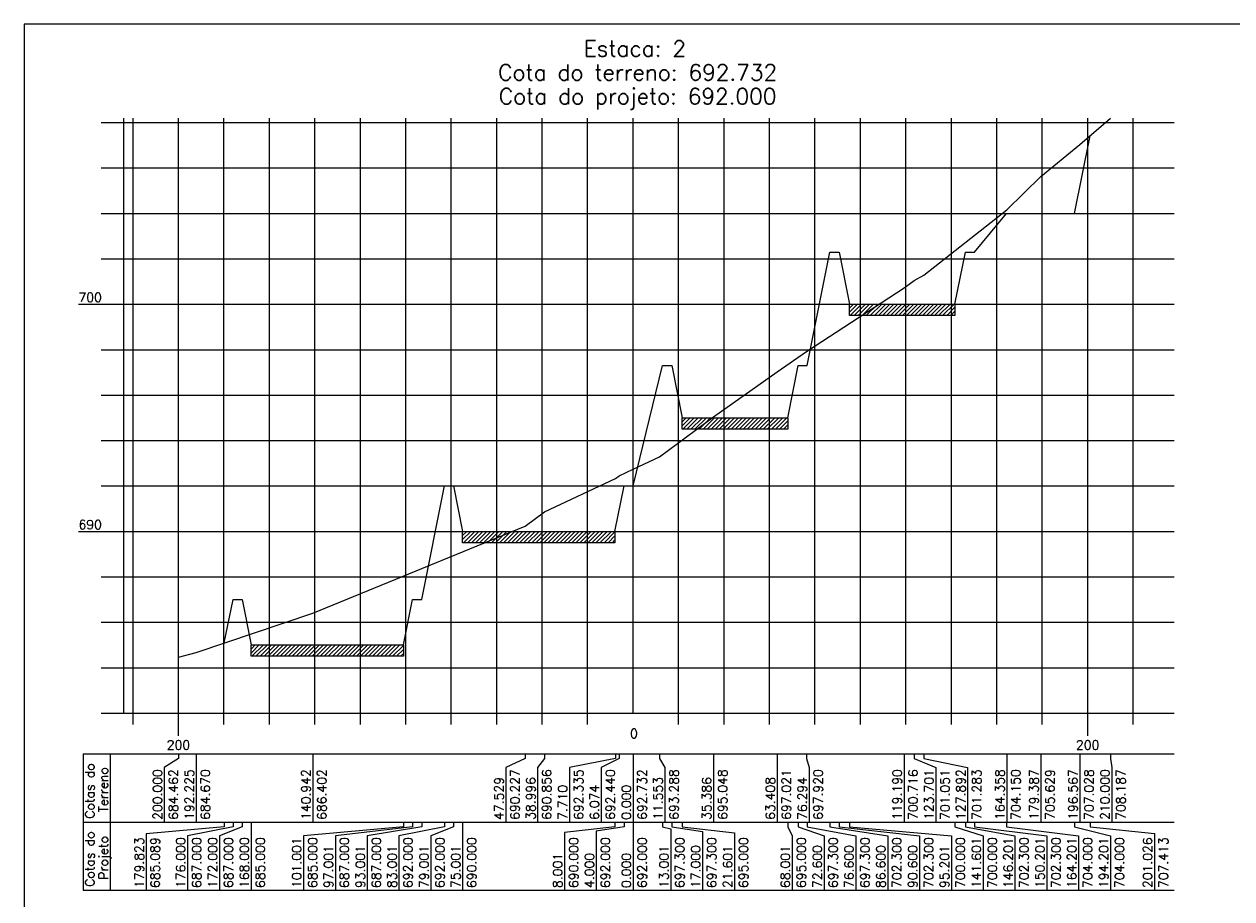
# Model space of a CAD drawing. Header units: inches. Extents: x 380 to 1905, y 508 to 2199.
# Tile 5 of 11: x 380 to 646, y 1792 to 1984. Entities that reach past the tile are written whole.
import ezdxf

# ---------------------------------------------------------------- set-up
doc = ezdxf.new("R2010")
doc.units = ezdxf.units.IN
doc.header["$MEASUREMENT"] = 0
doc.linetypes.add('CONTINUO', pattern=[0])
for name, color, linetype in [('PROJETO', 104, 'Continuous'), ('SELO', 11, 'Continuous'), ('TERRENO', 22, 'Continuous'), ('TG', 7, 'CONTINUO'), ('Vp', 2, 'Continuous')]:
    doc.layers.add(name, color=color, linetype=linetype)
doc.styles.add('SIMPLEX', font='simplex', dxfattribs={"height": 0.2})

msp = doc.modelspace()

# ---------------------------------------------------------------- hatches: boundary and pattern name
at = {"layer": 'SELO'}
h = msp.add_hatch(dxfattribs=at)
h.set_pattern_fill('ANSI31', color=256, scale=5, style=0)
h.set_pattern_definition([(45, (-2253.23296, 1826.51216), (-0.44194174, 0.44194174), [])])
h.paths.add_polyline_path([(561.78, 1922.71), (584.98, 1922.71), (584.98, 1920.21), (561.78, 1920.21)])
h = msp.add_hatch(dxfattribs=at)
h.set_pattern_fill('ANSI31', color=256, scale=5, style=0)
h.set_pattern_definition([(45, (-2290.03296, 1801.51216), (-0.44194174, 0.44194174), [])])
h.paths.add_polyline_path([(524.98, 1897.71), (548.18, 1897.71), (548.18, 1895.21), (524.98, 1895.21)])
h = msp.add_hatch(dxfattribs=at)
h.set_pattern_fill('ANSI31', color=256, scale=5, style=0)
h.set_pattern_definition([(45, (-2338.33346, 1776.51216), (-0.44194174, 0.44194174), [])])
h.paths.add_polyline_path([(476.68, 1872.71), (510.18, 1872.71), (510.18, 1870.21), (476.68, 1870.21)])
h = msp.add_hatch(dxfattribs=at)
h.set_pattern_fill('ANSI31', color=256, scale=5, style=0)
h.set_pattern_definition([(45, (-2384.83346, 1751.51216), (-0.44194174, 0.44194174), [])])
h.paths.add_polyline_path([(430.18, 1847.71), (463.68, 1847.71), (463.68, 1845.21), (430.18, 1845.21)])

# ---------------------------------------------------------------- linework, layer by layer
at = {"layer": 'PROJETO', "flags": 128}
msp.add_lwpolyline([(424.26, 1848.15), (426.18, 1857.71), (426.18, 1857.71), (428.18, 1857.71), (430.18, 1847.71), (463.68, 1847.71), (465.68, 1857.71), (467.68, 1857.71), (472.68, 1882.71), (474.68, 1882.71), (476.68, 1872.71), (510.18, 1872.71), (512.18, 1882.71), (514.18, 1882.71), (514.18, 1882.71), (514.18, 1882.71), (520.68, 1909.21), (522.68, 1909.21), (524.98, 1897.71), (548.18, 1897.71), (550.48, 1909.21), (552.48, 1909.21), (557.48, 1934.21), (559.48, 1934.21), (561.78, 1922.71), (584.98, 1922.71), (587.28, 1934.21), (589.28, 1934.21), (596.28, 1942.71), (611.28, 1942.71), (611.28, 1942.71), (614.69, 1959.77)], dxfattribs=at)
at = {"layer": 'SELO'}
for points in [[(561.78, 1922.71), (584.98, 1922.71), (584.98, 1920.21), (561.78, 1920.21)], [(524.98, 1897.71), (548.18, 1897.71), (548.18, 1895.21), (524.98, 1895.21)], [(476.68, 1872.71), (510.18, 1872.71), (510.18, 1870.21), (476.68, 1870.21)], [(430.18, 1847.71), (463.68, 1847.71), (463.68, 1845.21), (430.18, 1845.21)]]:
    msp.add_lwpolyline(points, close=True, dxfattribs=at)
at = {"layer": 'TERRENO', "flags": 128}
msp.add_lwpolyline([(414.18, 1845.02), (418.06, 1846.06), (443.71, 1854.72), (490.41, 1873.84), (494.68, 1876.99), (510.32, 1884.38), (511.14, 1884.91), (514.18, 1886.37), (519.95, 1889.15), (531.87, 1897.95), (545.88, 1907.81), (552.32, 1912.31), (573.77, 1926.29), (576.03, 1927.96), (578.12, 1929.12), (596.36, 1943.46), (603.87, 1950.85), (612.46, 1957.85), (619.18, 1963.64)], dxfattribs=at)
at = {"layer": 'TG', "color": 4, "linetype": 'CONTINUO', "flags": 128}
for points in [[(402.18, 1832.71), (402.18, 1963.64)], [(514.18, 1832.71), (514.18, 1963.64)], [(397.18, 1962.71), (402.18, 1962.71)], [(397.18, 1952.71), (402.18, 1952.71)], [(397.18, 1942.71), (402.18, 1942.71)], [(397.18, 1932.71), (402.18, 1932.71)], [(392.18, 1922.71), (402.18, 1922.71)], [(397.18, 1912.71), (402.18, 1912.71)], [(397.18, 1902.71), (402.18, 1902.71)], [(397.18, 1892.71), (402.18, 1892.71)], [(397.18, 1882.71), (402.18, 1882.71)], [(392.18, 1872.71), (402.18, 1872.71)], [(397.18, 1862.71), (402.18, 1862.71)], [(397.18, 1852.71), (402.18, 1852.71)], [(397.18, 1842.71), (402.18, 1842.71)], [(397.18, 1832.71), (402.18, 1832.71)], [(402.18, 1832.71), (633.18, 1832.71)], [(404.18, 1830.21), (404.18, 1832.71)], [(414.18, 1827.71), (414.18, 1832.71)], [(424.18, 1830.21), (424.18, 1832.71)], [(434.18, 1830.21), (434.18, 1832.71)], [(444.18, 1830.21), (444.18, 1832.71)], [(454.18, 1830.21), (454.18, 1832.71)], [(464.18, 1830.21), (464.18, 1832.71)], [(474.18, 1830.21), (474.18, 1832.71)], [(484.18, 1830.21), (484.18, 1832.71)], [(494.18, 1830.21), (494.18, 1832.71)], [(504.18, 1830.21), (504.18, 1832.71)], [(524.18, 1830.21), (524.18, 1832.71)], [(534.18, 1830.21), (534.18, 1832.71)], [(544.18, 1830.21), (544.18, 1832.71)], [(554.18, 1830.21), (554.18, 1832.71)], [(564.18, 1830.21), (564.18, 1832.71)], [(574.18, 1830.21), (574.18, 1832.71)], [(584.18, 1830.21), (584.18, 1832.71)], [(594.18, 1830.21), (594.18, 1832.71)], [(604.18, 1830.21), (604.18, 1832.71)], [(614.18, 1827.71), (614.18, 1832.71)], [(624.18, 1830.21), (624.18, 1832.71)]]:
    msp.add_lwpolyline(points, dxfattribs=at)
at = {"layer": 'TG', "color": 7, "linetype": 'CONTINUO', "flags": 128}
for points in [[(404.18, 1832.71), (404.18, 1963.64)], [(414.18, 1832.71), (414.18, 1963.64)], [(424.18, 1832.71), (424.18, 1963.64)], [(434.18, 1832.71), (434.18, 1963.64)], [(444.18, 1832.71), (444.18, 1963.64)], [(454.18, 1832.71), (454.18, 1963.64)], [(464.18, 1832.71), (464.18, 1963.64)], [(474.18, 1832.71), (474.18, 1963.64)], [(484.18, 1832.71), (484.18, 1963.64)], [(494.18, 1832.71), (494.18, 1963.64)], [(504.18, 1832.71), (504.18, 1963.64)], [(524.18, 1832.71), (524.18, 1963.64)], [(534.18, 1832.71), (534.18, 1963.64)], [(544.18, 1832.71), (544.18, 1963.64)], [(554.18, 1832.71), (554.18, 1963.64)], [(564.18, 1832.71), (564.18, 1963.64)], [(574.18, 1832.71), (574.18, 1963.64)], [(584.18, 1832.71), (584.18, 1963.64)], [(594.18, 1832.71), (594.18, 1963.64)], [(604.18, 1832.71), (604.18, 1963.64)], [(614.18, 1832.71), (614.18, 1963.64)], [(624.18, 1832.71), (624.18, 1963.64)], [(402.18, 1962.71), (633.18, 1962.71)], [(402.18, 1952.71), (633.18, 1952.71)], [(402.18, 1942.71), (633.18, 1942.71)], [(402.18, 1932.71), (633.18, 1932.71)], [(402.18, 1922.71), (633.18, 1922.71)], [(402.18, 1912.71), (633.18, 1912.71)], [(402.18, 1902.71), (633.18, 1902.71)], [(402.18, 1892.71), (633.18, 1892.71)], [(402.18, 1882.71), (633.18, 1882.71)], [(402.18, 1872.71), (633.18, 1872.71)], [(402.18, 1862.71), (633.18, 1862.71)], [(402.18, 1852.71), (633.18, 1852.71)], [(402.18, 1842.71), (633.18, 1842.71)], [(393.18, 1823.71), (633.18, 1823.71)], [(393.18, 1823.71), (393.18, 1808.71)], [(399.18, 1823.71), (399.18, 1808.71)], [(414.18, 1822.71), (411.06, 1820.71)], [(414.18, 1823.71), (414.18, 1822.71)], [(418.06, 1823.71), (418.06, 1808.71)], [(443.71, 1823.71), (443.71, 1808.71)], [(490.41, 1822.71), (486.18, 1820.71)], [(490.41, 1823.71), (490.41, 1822.71)], [(494.68, 1822.71), (493.18, 1820.71)], [(494.68, 1823.71), (494.68, 1822.71)], [(510.32, 1822.71), (500.18, 1820.71)], [(511.14, 1822.71), (507.18, 1820.71)], [(510.32, 1823.71), (510.32, 1822.71)], [(511.14, 1823.71), (511.14, 1822.71)], [(514.18, 1823.71), (514.18, 1808.71)], [(519.95, 1823.71), (519.95, 1822.71)], [(519.95, 1822.71), (521.18, 1820.71)], [(531.87, 1823.71), (531.87, 1808.71)], [(545.88, 1823.71), (545.88, 1808.71)], [(552.32, 1823.71), (552.32, 1822.71)], [(552.32, 1822.71), (552.88, 1820.71)], [(573.77, 1823.71), (573.77, 1808.71)], [(576.03, 1823.71), (576.03, 1822.71)], [(576.03, 1822.71), (580.77, 1820.71)], [(578.12, 1823.71), (578.12, 1822.71)], [(578.12, 1822.71), (587.77, 1820.71)], [(596.36, 1823.71), (596.36, 1808.71)], [(603.87, 1823.71), (603.87, 1808.71)], [(612.46, 1823.71), (612.46, 1808.71)], [(619.18, 1823.71), (619.18, 1822.71)], [(619.18, 1822.71), (619.46, 1820.71)], [(411.06, 1820.71), (411.06, 1808.71)], [(486.18, 1820.71), (486.18, 1808.71)], [(493.18, 1820.71), (493.18, 1808.71)], [(500.18, 1820.71), (500.18, 1808.71)], [(507.18, 1820.71), (507.18, 1808.71)], [(521.18, 1820.71), (521.18, 1808.71)], [(552.88, 1820.71), (552.88, 1808.71)], [(580.77, 1820.71), (580.77, 1808.71)], [(587.77, 1820.71), (587.77, 1808.71)], [(619.46, 1820.71), (619.46, 1808.71)], [(393.18, 1808.71), (633.18, 1808.71)], [(393.18, 1808.71), (393.18, 1793.71)], [(399.18, 1808.71), (399.18, 1793.71)], [(424.26, 1807.71), (407.05, 1806.15), (407.05, 1793.71)], [(426.18, 1807.71), (416.18, 1805.71)], [(428.18, 1807.71), (423.18, 1805.71)], [(424.26, 1808.71), (424.26, 1807.71)], [(426.18, 1808.71), (426.18, 1807.71)], [(426.18, 1808.71), (426.18, 1807.71)], [(428.18, 1808.71), (428.18, 1807.71)], [(430.18, 1808.71), (430.18, 1793.71)], [(463.68, 1807.71), (441.68, 1805.71)], [(465.68, 1807.71), (448.68, 1805.71)], [(467.68, 1807.71), (455.68, 1805.71)], [(472.68, 1807.71), (462.68, 1805.71)], [(463.68, 1808.71), (463.68, 1807.71)], [(465.68, 1808.71), (465.68, 1807.71)], [(467.68, 1808.71), (467.68, 1807.71)], [(474.68, 1807.71), (469.68, 1805.71)], [(472.68, 1808.71), (472.68, 1807.71)], [(474.68, 1808.71), (474.68, 1807.71)], [(476.68, 1808.71), (476.68, 1793.71)], [(510.18, 1807.71), (499.09, 1806.4), (499.09, 1793.71)], [(512.18, 1807.71), (506.09, 1806.69), (506.09, 1793.71)], [(510.18, 1808.71), (510.18, 1807.71)], [(512.18, 1808.71), (512.18, 1807.71)], [(514.18, 1808.71), (514.18, 1793.71)], [(514.18, 1808.71), (514.18, 1807.71)], [(514.18, 1808.71), (514.18, 1807.71)], [(520.68, 1808.71), (520.68, 1807.71)], [(520.68, 1807.71), (522.46, 1807.23), (522.46, 1793.71)], [(522.68, 1808.71), (522.68, 1807.71)], [(522.68, 1807.71), (529.46, 1806.62), (529.46, 1793.71)], [(524.98, 1808.71), (524.98, 1807.71)], [(524.98, 1807.71), (536.46, 1806.37), (536.46, 1793.71)], [(548.18, 1808.71), (548.18, 1807.71)], [(548.18, 1807.71), (549.18, 1805.71)], [(550.48, 1808.71), (550.48, 1807.71)], [(550.48, 1807.71), (556.18, 1805.71)], [(552.48, 1808.71), (552.48, 1807.71)], [(552.48, 1807.71), (563.18, 1805.71)], [(557.48, 1808.71), (557.48, 1807.71)], [(557.48, 1807.71), (570.18, 1805.71)], [(559.48, 1808.71), (559.48, 1807.71)], [(559.48, 1807.71), (577.18, 1805.71)], [(561.78, 1808.71), (561.78, 1807.71)], [(561.78, 1807.71), (584.18, 1805.71)], [(584.98, 1808.71), (584.98, 1807.71)], [(584.98, 1807.71), (591.18, 1805.71)], [(587.28, 1808.71), (587.28, 1807.71)], [(587.28, 1807.71), (598.18, 1805.71)], [(589.28, 1808.71), (589.28, 1807.71)], [(589.28, 1807.71), (605.18, 1805.71)], [(596.28, 1808.71), (596.28, 1807.71)], [(596.28, 1807.71), (612.18, 1805.71)], [(611.28, 1808.71), (611.28, 1807.71)], [(611.28, 1808.71), (611.28, 1807.71)], [(611.28, 1807.71), (619.18, 1805.71)], [(614.69, 1808.71), (614.69, 1807.71)], [(614.69, 1807.71), (628.84, 1806.18), (628.84, 1793.71)], [(416.18, 1805.71), (416.18, 1793.71)], [(423.18, 1805.71), (423.18, 1793.71)], [(441.68, 1805.71), (441.68, 1793.71)], [(448.68, 1805.71), (448.68, 1793.71)], [(455.68, 1805.71), (455.68, 1793.71)], [(462.68, 1805.71), (462.68, 1793.71)], [(469.68, 1805.71), (469.68, 1793.71)], [(549.18, 1805.71), (549.18, 1793.71)], [(556.18, 1805.71), (556.18, 1793.71)], [(563.18, 1805.71), (563.18, 1793.71)], [(570.18, 1805.71), (570.18, 1793.71)], [(577.18, 1805.71), (577.18, 1793.71)], [(584.18, 1805.71), (584.18, 1793.71)], [(591.18, 1805.71), (591.18, 1793.71)], [(598.18, 1805.71), (598.18, 1793.71)], [(605.18, 1805.71), (605.18, 1793.71)], [(612.18, 1805.71), (612.18, 1793.71)], [(619.18, 1805.71), (619.18, 1793.71)], [(393.18, 1793.71), (633.18, 1793.71)]]:
    msp.add_lwpolyline(points, dxfattribs=at)
at = {"layer": 'Vp'}
msp.add_lwpolyline([(1186.23, 1591.26), (1186.23, 1984.37), (380.23, 1984.37), (380.23, 1410.37), (1011.23, 1410.37), (1011.23, 1591.26), (1186.23, 1591.26)], dxfattribs=at)

# ---------------------------------------------------------------- texts
at = {"layer": 'TG', "color": 4, "style": 'SIMPLEX'}
for s, p in [('Estaca: 2', (503.33, 1977.24)), ('Cota do terreno: 692.732', (484.51, 1971.99)), ('Cota do projeto: 692.000', (484.66, 1966.74))]:
    msp.add_text(s, height=3.5, dxfattribs=at).set_placement(p)
at = {"layer": 'TG', "color": 2, "style": 'SIMPLEX'}
for s, p in [('700', (392.18, 1923.21)), ('690', (392.18, 1873.21)), ('0', (513.51, 1827.21)), ('200', (411.6, 1824.71)), ('200', (611.6, 1824.71))]:
    msp.add_text(s, height=2, dxfattribs=at).set_placement(p)
for s, p in [('Cotas do', (395.68, 1809.48)), ('Terreno', (398.68, 1810.86)), ('200.000', (410.56, 1809.21)), ('684.462', (414.06, 1809.21)), ('192.225', (417.56, 1809.21)), ('684.670', (421.06, 1809.21)), ('140.942', (443.21, 1809.21)), ('686.402', (446.71, 1809.21)), ('47.529', (485.68, 1809.21)), ('690.227', (489.18, 1809.21)), ('38.996', (492.68, 1809.21)), ('690.856', (496.18, 1809.21)), ('692.335', (503.18, 1809.21)), ('692.440', (510.18, 1809.21)), ('692.732', (517.18, 1809.21)), ('11.553', (520.68, 1809.21)), ('693.288', (524.18, 1809.21)), ('35.386', (531.37, 1809.21)), ('695.048', (534.87, 1809.21)), ('63.408', (545.38, 1809.21)), ('697.021', (548.88, 1809.21)), ('76.294', (552.38, 1809.21)), ('697.920', (555.88, 1809.21)), ('119.190', (573.27, 1809.21)), ('700.716', (576.77, 1809.21)), ('123.701', (580.27, 1809.21)), ('701.051', (583.77, 1809.21)), ('127.892', (587.27, 1809.21)), ('701.283', (590.77, 1809.21)), ('164.358', (595.86, 1809.21)), ('704.150', (599.36, 1809.21)), ('179.387', (603.37, 1809.21)), ('705.629', (606.87, 1809.21)), ('196.567', (611.96, 1809.21)), ('707.028', (615.46, 1809.21)), ('210.000', (618.96, 1809.21)), ('708.187', (622.46, 1809.21)), ('7.710', (499.68, 1809.21)), ('6.074', (506.68, 1809.21)), ('0.000', (513.68, 1809.21)), ('Cotas do', (395.68, 1794.48)), ('Projeto', (398.68, 1796.05)), ('179.823', (406.55, 1794.21)), ('685.089', (410.05, 1794.21)), ('176.000', (415.68, 1794.21)), ('687.000', (419.18, 1794.21)), ('172.000', (422.68, 1794.21)), ('687.000', (426.18, 1794.21)), ('168.000', (429.68, 1794.21)), ('685.000', (433.18, 1794.21)), ('101.001', (441.18, 1794.21)), ('685.000', (444.68, 1794.21)), ('687.000', (451.68, 1794.21)), ('687.000', (458.68, 1794.21)), ('692.000', (465.68, 1794.21)), ('692.000', (472.68, 1794.21)), ('690.000', (479.68, 1794.21)), ('690.000', (502.09, 1794.21)), ('692.000', (509.09, 1794.21)), ('692.000', (517.18, 1794.21)), ('697.300', (525.46, 1794.21)), ('697.300', (532.46, 1794.21)), ('695.000', (539.46, 1794.21)), ('695.000', (552.18, 1794.21)), ('697.300', (559.18, 1794.21)), ('697.300', (566.18, 1794.21)), ('702.300', (573.18, 1794.21)), ('702.300', (580.18, 1794.21)), ('700.000', (587.18, 1794.21)), ('141.601', (590.68, 1794.21)), ('700.000', (594.18, 1794.21)), ('146.201', (597.68, 1794.21)), ('702.300', (601.18, 1794.21)), ('150.201', (604.68, 1794.21)), ('702.300', (608.18, 1794.21)), ('164.201', (611.68, 1794.21)), ('704.000', (615.18, 1794.21)), ('194.201', (618.68, 1794.21)), ('704.000', (622.18, 1794.21)), ('201.026', (628.34, 1794.21)), ('707.413', (631.84, 1794.21)), ('97.001', (448.18, 1794.21)), ('93.001', (455.18, 1794.21)), ('83.001', (462.18, 1794.21)), ('79.001', (469.18, 1794.21)), ('75.001', (476.18, 1794.21)), ('13.001', (521.96, 1794.21)), ('17.000', (528.96, 1794.21)), ('21.601', (535.96, 1794.21)), ('68.001', (548.68, 1794.21)), ('72.600', (555.68, 1794.21)), ('76.600', (562.68, 1794.21)), ('86.600', (569.68, 1794.21)), ('90.600', (576.68, 1794.21)), ('95.201', (583.68, 1794.21)), ('8.001', (498.59, 1794.21)), ('4.000', (505.59, 1794.21)), ('0.000', (513.68, 1794.21))]:
    msp.add_text(s, height=2, rotation=90, dxfattribs=at).set_placement(p)

doc.saveas('drawing.dxf')
